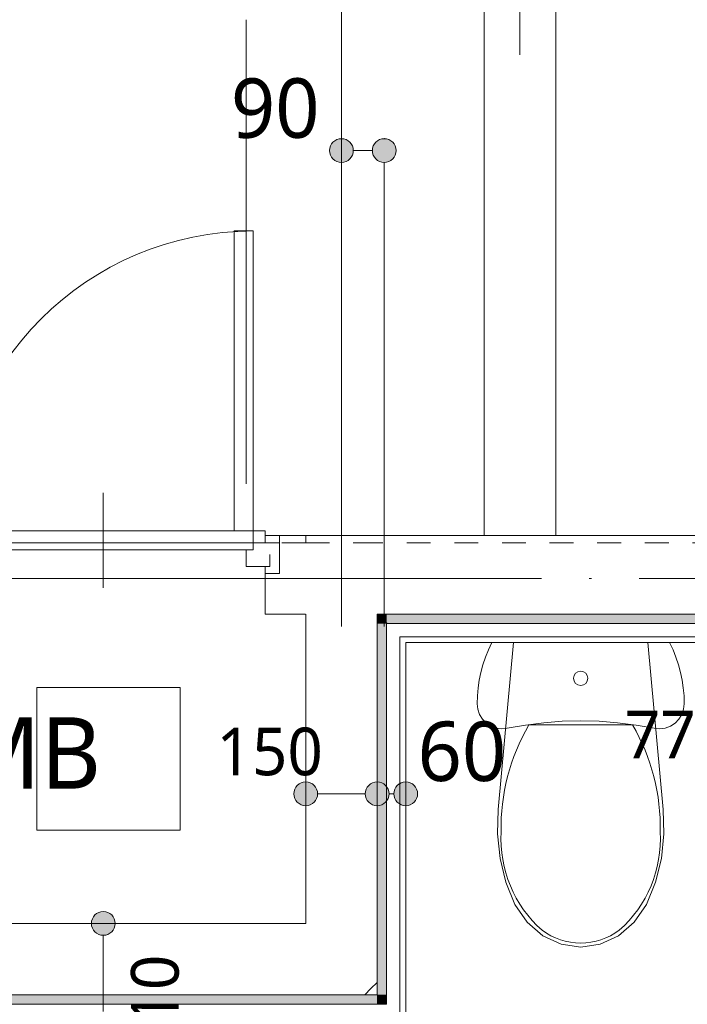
# Model space of a CAD drawing. Header units: millimetres. Extents: x 0 to 841, y 0 to 1188.
# Tile 78 of 98: x 623 to 651, y 1077 to 1118. Entities that reach past the tile are written whole.
import ezdxf
from ezdxf.xclip import XClip

# ---------------------------------------------------------------- set-up
doc = ezdxf.new("R2010")
doc.units = ezdxf.units.MM
doc.header["$MEASUREMENT"] = 0
doc.header["$XCLIPFRAME"] = 0
for name, pattern in [('Wipeout_Contour', [1000, 0, -1000]), ('通り芯', [19, 15, -2, 0, -2]), ('陰線', [4, 3, -1]), ('ＪＷ点線１', [2, 1, -1])]:
    doc.linetypes.add(name, pattern=pattern)
for name, color, linetype, lineweight in [('Archicadドア_ペン_番号__23', 7, 'Continuous', 15), ('壁-躯体_ペン_番号__141', 7, 'Continuous', 15), ('壁-躯体_ペン_番号__41', 7, 'Continuous', 13), ('壁-間仕切り_ペン_番号__141', 7, 'Continuous', 15), ('室名.★_ペン_番号__46', 7, 'Continuous', 13), ('寸法_ペン_番号__45', 7, 'Continuous', 13), ('寸法_ペン_番号__46', 7, 'Continuous', 13), ('通り芯_ペン_番号__139', 8, 'Continuous', 5)]:
    doc.layers.add(name, color=color, linetype=linetype, lineweight=lineweight)
for name, color, linetype, lineweight, true_color in [('Archicadドア_ペン_番号__63', 251, 'Continuous', 5, 0x6a6a6a), ('オブジェクト_ペン_番号__75', 251, 'Continuous', 5, 0x6a6a6a), ('ゾーン_ペン_番号__74', 251, 'Continuous', 5, 0x6a6a6a), ('壁-躯体_ペン_番号__161', 251, 'Continuous', 5, 0x6a6a6a), ('壁-躯体_ペン_番号__169', 253, 'Continuous', 5, 0xaaaaaa), ('壁-躯体_ペン_番号__174', 253, 'Continuous', 5, 0xaaaaaa), ('壁-躯体_ペン_番号__87', 251, 'Continuous', 5, 0x6a6a6a), ('壁-間仕切り_ペン_番号__161', 251, 'Continuous', 5, 0x6a6a6a), ('壁-間仕切り_ペン_番号__169', 253, 'Continuous', 5, 0xaaaaaa), ('壁-間仕切り_ペン_番号__174', 253, 'Continuous', 5, 0xaaaaaa), ('室名.★_ペン_番号__85', 251, 'Continuous', 5, 0x6a6a6a), ('寸法_ペン_番号__85', 251, 'Continuous', 5, 0x6a6a6a), ('床_ペン_番号__89', 251, 'Continuous', 5, 0x6a6a6a), ('床_ペン_番号__90', 251, 'Continuous', 5, 0x6a6a6a)]:
    doc.layers.add(name, color=color, linetype=linetype, lineweight=lineweight, true_color=true_color)
for name, color, linetype in [('EV.★', 7, 'Continuous'), ('壁-躯体', 7, 'Continuous'), ('壁-間仕切り', 7, 'Continuous'), ('室名.★', 7, 'Continuous'), ('寸法', 7, 'Continuous'), ('床', 7, 'Continuous')]:
    doc.layers.add(name, color=color, linetype=linetype)
doc.styles.add('GENERATED_STYLE_1', font='meiryo.ttc')
pattern_1 = [(45, (488.263, 926.959), (-12.7279, 12.7279), []), (45, (488.008, 927.213), (-12.7279, 12.7279), []), (45, (487.753, 927.468), (-12.7279, 12.7279), [])]

# ---------------------------------------------------------------- blocks, each defined once
blk = doc.blocks.new('*X20')
at = {"layer": '壁-間仕切り_ペン_番号__174', "linetype": 'Continuous', "lineweight": 5, "true_color": 0xaaaaaa}
blk.add_hatch(color=253, dxfattribs=at).paths.add_polyline_path([(638.663, 1093.459), (638.343, 1093.459), (638.663, 1093.116)])
blk = doc.blocks.new('*X21')
at = {"layer": '壁-間仕切り_ペン_番号__174', "linetype": 'Continuous', "lineweight": 5, "true_color": 0xaaaaaa}
blk.add_hatch(color=253, dxfattribs=at).paths.add_polyline_path([(638.263, 1077.459), (638.263, 1077.059), (638.663, 1077.059)])
blk = doc.blocks.new('*X22')
at = {"layer": '壁-間仕切り_ペン_番号__174', "linetype": 'Continuous', "lineweight": 5, "true_color": 0xaaaaaa}
blk.add_hatch(color=253, dxfattribs=at).paths.add_polyline_path([(638.663, 1093.059), (638.663, 1093.116), (638.343, 1093.459), (638.263, 1093.459), (638.263, 1093.059)])
blk = doc.blocks.new('*X23')
at = {"layer": '壁-間仕切り_ペン_番号__174', "linetype": 'Continuous', "lineweight": 5, "true_color": 0xaaaaaa}
blk.add_hatch(color=253, dxfattribs=at).paths.add_polyline_path([(638.663, 1077.459), (638.663, 1093.059), (638.263, 1093.059), (638.263, 1077.459)])
blk = doc.blocks.new('*X24')
at = {"layer": '壁-間仕切り_ペン_番号__174', "linetype": 'Continuous', "lineweight": 5, "true_color": 0xaaaaaa}
blk.add_hatch(color=253, dxfattribs=at).paths.add_polyline_path([(638.663, 1077.459), (638.263, 1077.459), (638.663, 1077.059)])
blk = doc.blocks.new('*X30')
at = {"layer": '壁-間仕切り_ペン_番号__174', "linetype": 'Continuous', "lineweight": 5, "true_color": 0xaaaaaa}
blk.add_hatch(color=253, dxfattribs=at).paths.add_polyline_path([(638.263, 1077.459), (615.263, 1077.459), (615.263, 1077.059), (638.263, 1077.059)])
blk = doc.blocks.new('*X65')
at = {"layer": '壁-躯体_ペン_番号__174', "linetype": 'Continuous', "lineweight": 5, "true_color": 0xaaaaaa}
blk.add_hatch(color=253, dxfattribs=at).paths.add_polyline_path([(638.716, 1093.059), (638.663, 1093.116), (638.663, 1093.059)])
blk = doc.blocks.new('*X66')
at = {"layer": '壁-躯体_ペン_番号__174', "linetype": 'Continuous', "lineweight": 5, "true_color": 0xaaaaaa}
blk.add_hatch(color=253, dxfattribs=at).paths.add_polyline_path([(638.663, 1093.116), (638.716, 1093.059), (655.338, 1093.059), (655.476, 1093.459), (638.663, 1093.459)])
blk = doc.blocks.new('図面_6_6', base_point=(598.263, 1001.922))
at = {"layer": 'Archicadドア_ペン_番号__23', "color": 7, "linetype": 'Continuous', "lineweight": 15}
for p, q in [((620.463, 1096.159), (633.063, 1096.159)), ((632.763, 1095.459), (632.763, 1096.159)), ((632.763, 1096.159), (633.063, 1096.159)), ((633.763, 1095.959), (633.763, 1095.459)), ((633.763, 1095.459), (632.763, 1095.459))]:
    blk.add_line(p, q, dxfattribs=at)
at = {"color": 254, "linetype": 'Wipeout_Contour', "lineweight": 0, "ltscale": 12571.381814}
blk.add_wipeout([(536.763, 1126.459), (536.763, 1096.459), (550.063, 1096.459), (550.063, 1096.759), (582.263, 1096.759), (582.263, 1096.459), (645.763, 1096.459), (645.763, 1126.159), (645.463, 1126.159), (645.463, 1126.459)], dxfattribs=at).dxf.layer = '床'
at = {"layer": '寸法', "linetype": 'Continuous', "lineweight": 0, "true_color": 0x000000}
for points in [[(636.263, 1112.938), (636.301, 1112.747), (636.409, 1112.585), (636.571, 1112.476), (636.763, 1112.438), (636.954, 1112.476), (637.116, 1112.585), (637.225, 1112.747), (637.263, 1112.938), (637.225, 1113.129), (637.116, 1113.292), (636.954, 1113.4), (636.763, 1113.438), (636.571, 1113.4), (636.409, 1113.292), (636.301, 1113.129)], [(638.063, 1112.938), (638.101, 1112.747), (638.209, 1112.585), (638.371, 1112.476), (638.563, 1112.438), (638.754, 1112.476), (638.916, 1112.585), (639.025, 1112.747), (639.063, 1112.938), (639.025, 1113.129), (638.916, 1113.292), (638.754, 1113.4), (638.563, 1113.438), (638.371, 1113.4), (638.209, 1113.292), (638.101, 1113.129)]]:
    blk.add_hatch(color=18, dxfattribs=at).paths.add_polyline_path(points)
at = {"layer": 'Archicadドア_ペン_番号__23', "color": 7, "linetype": 'Continuous', "lineweight": 15}
for p, q in [((633.063, 1096.959), (620.463, 1096.959)), ((633.063, 1096.159), (633.063, 1096.959)), ((633.063, 1096.959), (633.563, 1096.959)), ((633.063, 1096.159), (633.063, 1096.959)), ((633.563, 1096.959), (633.563, 1096.459))]:
    blk.add_line(p, q, dxfattribs=at)
at = {"layer": 'Archicadドア_ペン_番号__63', "color": 251, "linetype": 'Continuous', "lineweight": 5, "true_color": 0x6a6a6a}
for p, q in [((632.263, 1109.559), (632.263, 1096.959)), ((633.063, 1109.559), (632.263, 1109.559)), ((633.063, 1096.959), (633.063, 1109.559)), ((632.263, 1096.959), (633.063, 1096.959))]:
    blk.add_line(p, q, dxfattribs=at)
blk.add_arc((633.063, 1096.959), 12.6, 90, 180, dxfattribs=at)
at = {"layer": 'ゾーン_ペン_番号__74', "color": 251, "linetype": 'Continuous', "lineweight": 5, "true_color": 0x6a6a6a, "flags": 128}
blk.add_lwpolyline([(644.263, 1094.959), (644.263, 1124.959), (538.263, 1124.959), (538.263, 1094.959)], close=True, dxfattribs=at)
at = {"layer": '寸法_ペン_番号__45', "color": 7, "linetype": 'Continuous', "lineweight": 13}
for centre in [(636.763, 1112.938), (638.563, 1112.938)]:
    blk.add_circle(centre, 0.5, dxfattribs=at)
at = {"layer": '寸法_ペン_番号__85', "color": 251, "linetype": 'Continuous', "lineweight": 5, "true_color": 0x6a6a6a}
for p, q in [((636.763, 1110.959), (636.763, 1130.459)), ((632.763, 1098.938), (632.763, 1118.438)), ((636.763, 1098.938), (636.763, 1118.438)), ((637.263, 1112.938), (638.063, 1112.938))]:
    blk.add_line(p, q, dxfattribs=at)
for p in [(636.763, 1113.438), (638.563, 1113.438)]:
    blk.add_point(p, dxfattribs=at)
at = {"layer": '床_ペン_番号__90', "color": 251, "linetype": 'Continuous', "lineweight": 5, "true_color": 0x6a6a6a}
for p in [(645.763, 1126.159), (582.263, 1096.459)]:
    blk.add_line(p, (645.763, 1096.459), dxfattribs=at)
at = {"layer": '床_ペン_番号__90', "color": 251, "linetype": '陰線', "lineweight": 5, "true_color": 0x6a6a6a, "flags": 128}
for points in [[(645.763, 1126.159), (645.763, 1096.459)], [(536.763, 1096.459), (645.763, 1096.459)]]:
    blk.add_lwpolyline(points, dxfattribs=at)
at = {"layer": '寸法_ペン_番号__46', "color": 7, "linetype": 'Continuous', "lineweight": 13, "insert": (632.122, 1113.438), "char_height": 2.5, "width": 4.14065, "attachment_point": 7, "style": 'GENERATED_STYLE_1'}
blk.add_mtext('\\A1;{\\pql;\\fMeiryo|b0|i0|c128|p0;\\W1.000000;90}', dxfattribs=at)
at = {"color": 254, "linetype": 'Wipeout_Contour', "lineweight": 0, "ltscale": 5141.524003}
blk.add_wipeout([(645.463, 1126.159), (645.463, 1096.759), (645.763, 1096.759), (645.763, 1126.159)], dxfattribs=at).dxf.layer = '壁-躯体'
at = {"color": 254, "linetype": 'Wipeout_Contour', "lineweight": 0, "ltscale": 5131.420113}
blk.add_wipeout([(642.763, 1123.459), (642.763, 1096.759), (643.063, 1096.759), (643.063, 1123.459)], dxfattribs=at).dxf.layer = '壁-躯体'
at = {"color": 254, "linetype": 'Wipeout_Contour', "lineweight": 0, "ltscale": 5068.192282}
blk.add_wipeout([(634.163, 1096.459), (635.263, 1096.459), (635.263, 1096.759), (634.163, 1096.759)], dxfattribs=at).dxf.layer = '壁-躯体'
at = {"color": 254, "linetype": 'Wipeout_Contour', "lineweight": 0, "ltscale": 22881.22973}
blk.add_wipeout([(488.263, 926.959), (582.263, 926.959), (724.263, 926.959), (724.263, 969.859), (709.263, 969.859), (709.263, 976.959), (724.263, 976.959), (724.263, 1021.959), (686.663, 1021.959), (686.663, 1062.859), (655.963, 1062.859), (655.963, 1094.959), (636.763, 1094.959), (636.763, 1078.959), (614.963, 1078.959), (614.963, 1061.059), (582.263, 1061.059), (582.263, 991.959), (488.263, 991.959)], dxfattribs=at).dxf.layer = '床'
at = {"layer": '壁-躯体_ペン_番号__169', "linetype": 'Continuous', "lineweight": 5, "true_color": 0xaaaaaa}
h = blk.add_hatch(dxfattribs=at)
h.set_pattern_fill('コンクリート_構造2_0006', color=253, style=0, pattern_type=2)
h.set_pattern_definition(pattern_1)
h.paths.add_polyline_path([(634.163, 1096.459), (635.263, 1096.459), (635.263, 1096.759), (634.163, 1096.759)])
at = {"layer": 'Archicadドア_ペン_番号__23', "color": 7, "linetype": 'Continuous', "lineweight": 15}
blk.add_line((634.163, 1096.759), (633.563, 1096.759), dxfattribs=at)
at = {"layer": 'Archicadドア_ペン_番号__63', "color": 251, "linetype": 'Continuous', "lineweight": 5, "true_color": 0x6a6a6a}
blk.add_line((626.763, 1098.559), (626.763, 1094.559), dxfattribs=at)
at = {"layer": 'オブジェクト_ペン_番号__75', "color": 251, "linetype": 'Continuous', "lineweight": 5, "true_color": 0x6a6a6a}
for p, q in [((646.813, 1088.798), (644.634, 1088.798)), ((648.991, 1088.798), (646.813, 1088.798))]:
    blk.add_line(p, q, dxfattribs=at)
blk.add_ellipse((646.813, 1090.759), major_axis=(0.3, 0), ratio=0.999724, dxfattribs=at)
for centre, major_axis, start_param, end_param in [((651.974, 1084.5), (0, 8.51), 1.041392, 1.594412), ((641.651, 1084.5), (0, 8.51), 4.688771, 5.241791), ((648.602, 1084.013), (0, 5.141), 1.515065, 2.415654), ((645.023, 1084.013), (0, 5.141), 3.867528, 4.768116), ((646.829, 1082.404), (0, 2.772), 2.509088, 3.135732), ((646.796, 1082.404), (0, 2.772), 3.147454, 3.774097)]:
    blk.add_ellipse(centre, major_axis=major_axis, ratio=0.999377, start_param=start_param, end_param=end_param, dxfattribs=at)
at = {"layer": '壁-躯体_ペン_番号__141', "color": 7, "linetype": 'Continuous', "lineweight": 15, "flags": 128}
blk.add_lwpolyline([(635.263, 1096.759), (634.163, 1096.759)], dxfattribs=at)
at = {"layer": '壁-躯体_ペン_番号__87', "color": 251, "linetype": 'Continuous', "lineweight": 5, "true_color": 0x6a6a6a, "flags": 128}
for points in [[(645.763, 1096.759), (645.763, 1126.459)], [(642.763, 1123.459), (642.763, 1096.759)]]:
    blk.add_lwpolyline(points, dxfattribs=at)
at = {"layer": '床_ペン_番号__89', "color": 251, "linetype": 'Continuous', "lineweight": 5, "true_color": 0x6a6a6a, "flags": 128}
blk.add_lwpolyline([(488.263, 926.959), (582.263, 926.959), (724.263, 926.959), (724.263, 969.859), (709.263, 969.859), (709.263, 976.959), (724.263, 976.959), (724.263, 1021.959), (686.663, 1021.959), (686.663, 1062.859), (655.963, 1062.859), (655.963, 1094.959), (636.763, 1094.959), (636.763, 1078.959), (614.963, 1078.959), (614.963, 1061.059), (582.263, 1061.059), (582.263, 991.959), (488.263, 991.959)], close=True, dxfattribs=at)
at = {"layer": '室名.★_ペン_番号__46', "color": 7, "linetype": 'Continuous', "lineweight": 13, "insert": (660.863, 1085.458), "char_height": 3, "attachment_point": 2, "style": 'GENERATED_STYLE_1'}
blk.add_mtext('\\A1;{\\pqc;\\pt0,920;\\fMeiryo|b0|i0|c128|p0;\\W1.000000;PS3\\fMeiryo|b0|i0|c128|p0;\\W1.000000;\\A1{\\H.66x;\\S^  ;}\\fMeiryo|b0|i0|c128|p0;\\W1.000000;\\fMeiryo|b0|i0|c128|p0;\\W1.000000;\\A1{\\H.66x;\\S^  ;}\\fMeiryo|b0|i0|c128|p0;\\W1.000000;\\fMeiryo|b0|i0|c128|p0;\\W1.000000;\\fMeiryo|b0|i0|c128|p0;\\W1.000000;\\fMeiryo|b0|i0|c128|p0;\\W1.000000;\\fMeiryo|b0|i0|c128|p0;\\W1.000000;\\fMeiryo|b0|i0|c128|p0;\\W1.000000;\\fMeiryo|b0|i0|c128|p0;\\W1.000000;\\A1{\\H.66x;\\S^  ;}\\fMeiryo|b0|i0|c128|p0;\\W1.000000;\\fMeiryo|b0|i0|c128|p0;\\W1.000000;\\A1{\\H.66x;\\S^  ;}\\fMeiryo|b0|i0|c128|p0;\\W1.000000;\\fMeiryo|b0|i0|c128|p0;\\W1.000000;\\fMeiryo|b0|i0|c128|p0;\\W1.000000;\\fMeiryo|b0|i0|c128|p0;\\W1.000000;\\fMeiryo|b0|i0|c128|p0;\\W1.000000;\\fMeiryo|b0|i0|c128|p0;\\W1.000000;\\fMeiryo|b0|i0|c128|p0;\\W1.000000;\\A1{\\H.66x;\\S^  ;}\\fMeiryo|b0|i0|c128|p0;\\W1.000000;\\fMeiryo|b0|i0|c128|p0;\\W1.000000;\\A1{\\H.66x;\\S^  ;}\\fMeiryo|b0|i0|c128|p0;\\W1.000000;\\fMeiryo|b0|i0|c128|p0;\\W1.000000;\\fMeiryo|b0|i0|c128|p0;\\W1.000000;\\fMeiryo|b0|i0|c128|p0;\\W1.000000;\\fMeiryo|b0|i0|c128|p0;\\W1.000000;\\fMeiryo|b0|i0|c128|p0;\\W1.000000;\\fMeiryo|b0|i0|c128|p0;\\W1.000000;\\A1{\\H.66x;\\S^  ;}\\fMeiryo|b0|i0|c128|p0;\\W1.000000;\\fMeiryo|b0|i0|c128|p0;\\W1.000000;\\A1{\\H.66x;\\S^  ;}\\fMeiryo|b0|i0|c128|p0;\\W1.000000;\\fMeiryo|b0|i0|c128|p0;\\W1.000000;\\fMeiryo|b0|i0|c128|p0;\\W1.000000;\\fMeiryo|b0|i0|c128|p0;\\W1.000000;\\fMeiryo|b0|i0|c128|p0;\\W1.000000;\\fMeiryo|b0|i0|c128|p0;\\W1.000000;\\fMeiryo|b0|i0|c128|p0;\\W1.000000;\\A1{\\H.66x;\\S^  ;}\\fMeiryo|b0|i0|c128|p0;\\W1.000000;\\fMeiryo|b0|i0|c128|p0;\\W1.000000;\\A1{\\H.66x;\\S^  ;}\\fMeiryo|b0|i0|c128|p0;\\W1.000000;\\fMeiryo|b0|i0|c128|p0;\\W1.000000;\\fMeiryo|b0|i0|c128|p0;\\W1.000000;\\fMeiryo|b0|i0|c128|p0;\\W1.000000;\\fMeiryo|b0|i0|c128|p0;\\W1.000000;\\fMeiryo|b0|i0|c128|p0;\\W1.000000;\\fMeiryo|b0|i0|c128|p0;\\W1.000000;\\fMeiryo|b0|i0|c128|p0;\\W1.000000;}', dxfattribs=at)
at = {"layer": '寸法_ペン_番号__46', "color": 7, "linetype": 'Continuous', "lineweight": 13, "attachment_point": 7, "style": 'GENERATED_STYLE_1'}
for s, insert, char_height, width in [('\\A1;{\\pql;\\fMeiryo|b0|i0|c128|p0;\\W1.000000;77.5}', (648.663, 1087.359), 2, 5.89974), ('\\A1;{\\pql;\\fMeiryo|b0|i0|c128|p0;\\W1.000000;60}', (639.963, 1086.406), 2.5, 4.14065)]:
    blk.add_mtext(s, dxfattribs=dict(at, insert=insert, char_height=char_height, width=width))
at = {"color": 254, "linetype": 'Wipeout_Contour', "lineweight": 0, "ltscale": 5134.650049}
blk.add_wipeout([(643.063, 1123.759), (643.063, 1096.759), (645.463, 1096.759), (645.463, 1123.759)], dxfattribs=at).dxf.layer = '壁-躯体'
at = {"layer": '壁-躯体_ペン_番号__87', "color": 251, "linetype": 'Continuous', "lineweight": 5, "true_color": 0x6a6a6a, "flags": 128}
for points in [[(642.763, 1096.759), (643.063, 1096.759)], [(643.063, 1096.759), (645.463, 1096.759)], [(645.463, 1096.759), (645.763, 1096.759)]]:
    blk.add_lwpolyline(points, dxfattribs=at)
at = {"layer": '寸法_ペン_番号__85', "color": 251, "linetype": 'Continuous', "lineweight": 5, "true_color": 0x6a6a6a}
blk.add_line((644.263, 1116.959), (644.263, 1136.459), dxfattribs=at)
at = {"color": 254, "linetype": 'Wipeout_Contour', "lineweight": 0, "ltscale": 5062.481132}
blk.add_wipeout([(634.163, 1096.459), (634.163, 1093.459), (635.263, 1093.459), (635.263, 1096.459)], dxfattribs=at).dxf.layer = '壁-躯体'
at = {"color": 254, "linetype": 'Wipeout_Contour', "lineweight": 0, "ltscale": 3797.527469}
blk.add_wipeout([(639.229, 1092.509), (639.463, 1092.259), (639.463, 1092.509)], dxfattribs=at).dxf.layer = '壁-間仕切り'
at = {"color": 254, "linetype": 'Wipeout_Contour', "lineweight": 0, "ltscale": 3755.688481}
blk.add_wipeout([(638.663, 1077.059), (638.663, 1076.509), (639.213, 1076.509)], dxfattribs=at).dxf.layer = '壁-間仕切り'
at = {"color": 254, "linetype": 'Wipeout_Contour', "lineweight": 0, "ltscale": 5020.741776}
blk.add_wipeout([(623.972, 1084.373), (629.986, 1084.373), (629.986, 1090.374), (623.972, 1090.374)], dxfattribs=at).dxf.layer = '室名.★'
at = {"layer": '壁-躯体_ペン_番号__169', "linetype": 'Continuous', "lineweight": 5, "true_color": 0xaaaaaa}
h = blk.add_hatch(dxfattribs=at)
h.set_pattern_fill('コンクリート_構造2_0006', color=253, style=0, pattern_type=2)
h.set_pattern_definition(pattern_1)
h.paths.add_polyline_path([(634.163, 1096.459), (634.163, 1093.459), (635.263, 1093.459), (635.263, 1096.459)])
at = {"layer": '壁-躯体_ペン_番号__141', "color": 7, "linetype": 'Continuous', "lineweight": 15}
blk.add_line((634.163, 1096.459), (634.163, 1096.759), dxfattribs=at)
at = {"layer": '壁-躯体_ペン_番号__41', "color": 7, "linetype": 'ＪＷ点線１', "lineweight": 13}
blk.add_line((635.263, 1096.459), (634.163, 1096.459), dxfattribs=at)
at = {"layer": '室名.★_ペン_番号__85', "color": 251, "linetype": 'Continuous', "lineweight": 5, "true_color": 0x6a6a6a, "flags": 128}
blk.add_lwpolyline([(623.972, 1084.373), (629.986, 1084.373), (629.986, 1090.374), (623.972, 1090.374)], close=True, dxfattribs=at)
at = {"color": 254, "linetype": 'Wipeout_Contour', "lineweight": 0, "ltscale": 3798.196745}
blk.add_wipeout([(639.213, 1093.059), (638.716, 1093.059), (639.213, 1092.527)], dxfattribs=at).dxf.layer = '壁-間仕切り'
at = {"color": 254, "linetype": 'Wipeout_Contour', "lineweight": 0, "ltscale": 3756.28974}
blk.add_wipeout([(638.263, 1077.459), (638.263, 1077.059), (638.663, 1077.059)], dxfattribs=at).dxf.layer = '壁-間仕切り'
at = {"layer": 'EV.★', "color": 7, "linetype": 'Continuous', "lineweight": 5}
blk.add_blockref('*X21', (0, 0), dxfattribs=at)
at = {"color": 254, "linetype": 'Wipeout_Contour', "lineweight": 0, "ltscale": 5058.52664}
blk.add_wipeout([(634.163, 1093.459), (634.163, 1095.159), (633.563, 1095.159), (633.563, 1093.459)], dxfattribs=at).dxf.layer = '壁-躯体'
at = {"color": 254, "linetype": 'Wipeout_Contour', "lineweight": 0, "ltscale": 3798.653198}
blk.add_wipeout([(638.663, 1093.459), (638.343, 1093.459), (638.663, 1093.116)], dxfattribs=at).dxf.layer = '壁-間仕切り'
at = {"color": 254, "linetype": 'Wipeout_Contour', "lineweight": 0, "ltscale": 5063.245598}
blk.add_wipeout([(639.213, 1092.509), (639.213, 1092.259), (639.463, 1092.259), (639.229, 1092.509)], dxfattribs=at).dxf.layer = '壁-間仕切り'
at = {"layer": '壁-躯体_ペン_番号__169', "linetype": 'Continuous', "lineweight": 5, "true_color": 0xaaaaaa}
h = blk.add_hatch(dxfattribs=at)
h.set_pattern_fill('コンクリート_構造2_0006', color=253, style=0, pattern_type=2)
h.set_pattern_definition(pattern_1)
h.paths.add_polyline_path([(634.163, 1093.459), (634.163, 1095.159), (633.563, 1095.159), (633.563, 1093.459)])
at = {"layer": 'Archicadドア_ペン_番号__23', "color": 7, "linetype": 'Continuous', "lineweight": 15}
blk.add_line((633.563, 1095.159), (633.563, 1095.459), dxfattribs=at)
at = {"layer": '壁-躯体_ペン_番号__141', "color": 7, "linetype": 'Continuous', "lineweight": 15}
for p, q in [((634.163, 1095.159), (634.163, 1096.459)), ((633.563, 1095.159), (633.563, 1093.459)), ((634.163, 1095.159), (633.563, 1095.159)), ((634.163, 1093.459), (633.563, 1093.459))]:
    blk.add_line(p, q, dxfattribs=at)
at = {"layer": '壁-躯体_ペン_番号__141', "color": 7, "linetype": 'Continuous', "lineweight": 15, "flags": 128}
blk.add_lwpolyline([(634.163, 1093.459), (635.263, 1093.459)], dxfattribs=at)
at = {"layer": 'EV.★', "color": 7, "linetype": 'Continuous', "lineweight": 5}
blk.add_blockref('*X20', (0, 0), dxfattribs=at)
at = {"color": 254, "linetype": 'Wipeout_Contour', "lineweight": 0, "ltscale": 5035.320436}
blk.add_wipeout([(639.463, 1076.509), (639.463, 1092.259), (639.213, 1092.259), (639.213, 1076.509)], dxfattribs=at).dxf.layer = '壁-間仕切り'
at = {"color": 254, "linetype": 'Wipeout_Contour', "lineweight": 0, "ltscale": 3756.304631}
blk.add_wipeout([(635.263, 1080.459), (635.263, 1077.459), (638.263, 1077.459)], dxfattribs=at).dxf.layer = '壁-間仕切り'
at = {"layer": '壁-間仕切り_ペン_番号__169', "linetype": 'Continuous', "lineweight": 5, "true_color": 0xaaaaaa}
h = blk.add_hatch(dxfattribs=at)
h.set_pattern_fill('コンクリート_構造2_0006', color=253, style=0, pattern_type=2)
h.set_pattern_definition(pattern_1)
h.paths.add_polyline_path([(635.263, 1080.459), (635.263, 1077.459), (638.263, 1077.459)])
at = {"layer": '壁-間仕切り_ペン_番号__141', "color": 7, "linetype": 'Continuous', "lineweight": 15, "flags": 128}
blk.add_lwpolyline([(639.463, 1076.259), (639.463, 1092.259)], dxfattribs=at)
at = {"color": 254, "linetype": 'Wipeout_Contour', "lineweight": 0, "ltscale": 3802.397574}
blk.add_wipeout([(638.263, 1096.459), (635.543, 1096.459), (638.263, 1093.544)], dxfattribs=at).dxf.layer = '壁-間仕切り'
at = {"color": 254, "linetype": 'Wipeout_Contour', "lineweight": 0, "ltscale": 6328.797411}
blk.add_wipeout([(639.213, 1092.509), (639.213, 1092.527), (638.716, 1093.059), (638.663, 1093.059), (638.663, 1092.509)], dxfattribs=at).dxf.layer = '壁-間仕切り'
at = {"layer": '壁-間仕切り_ペン_番号__169', "linetype": 'Continuous', "lineweight": 5, "true_color": 0xaaaaaa}
h = blk.add_hatch(dxfattribs=at)
h.set_pattern_fill('コンクリート_構造2_0006', color=253, style=0, pattern_type=2)
h.set_pattern_definition(pattern_1)
h.paths.add_polyline_path([(638.263, 1096.459), (635.543, 1096.459), (638.263, 1093.544)])
at = {"color": 254, "linetype": 'Wipeout_Contour', "lineweight": 0, "ltscale": 5035.885654}
blk.add_wipeout([(639.213, 1077.059), (639.213, 1092.509), (638.663, 1092.509), (638.663, 1077.059)], dxfattribs=at).dxf.layer = '壁-間仕切り'
at = {"layer": '寸法', "linetype": 'Continuous', "lineweight": 0, "true_color": 0x000000}
blk.add_hatch(color=18, dxfattribs=at).paths.add_polyline_path([(638.963, 1085.906), (639.001, 1085.715), (639.109, 1085.553), (639.271, 1085.444), (639.463, 1085.406), (639.654, 1085.444), (639.816, 1085.553), (639.925, 1085.715), (639.963, 1085.906), (639.925, 1086.098), (639.816, 1086.26), (639.654, 1086.368), (639.463, 1086.406), (639.271, 1086.368), (639.109, 1086.26), (639.001, 1086.098)])
at = {"layer": '壁-躯体_ペン_番号__161', "color": 251, "linetype": 'Continuous', "lineweight": 5, "true_color": 0x6a6a6a}
blk.add_line((639.463, 1092.509), (639.229, 1092.509), dxfattribs=at)
at = {"layer": '壁-間仕切り_ペン_番号__161', "color": 251, "linetype": 'Continuous', "lineweight": 5, "true_color": 0x6a6a6a}
blk.add_line((639.213, 1092.509), (639.229, 1092.509), dxfattribs=at)
at = {"layer": '寸法_ペン_番号__45', "color": 7, "linetype": 'Continuous', "lineweight": 13}
blk.add_circle((639.463, 1085.906), 0.5, dxfattribs=at)
at = {"color": 254, "linetype": 'Wipeout_Contour', "lineweight": 0, "ltscale": 6329.842745}
blk.add_wipeout([(638.663, 1093.059), (638.663, 1093.116), (638.343, 1093.459), (638.263, 1093.459), (638.263, 1093.059)], dxfattribs=at).dxf.layer = '壁-間仕切り'
at = {"color": 254, "linetype": 'Wipeout_Contour', "lineweight": 0, "ltscale": 3756.791839}
blk.add_wipeout([(639.213, 1077.059), (638.663, 1077.059), (639.213, 1076.509)], dxfattribs=at).dxf.layer = '壁-間仕切り'
at = {"layer": '壁-間仕切り_ペン_番号__161', "color": 251, "linetype": 'Continuous', "lineweight": 5, "true_color": 0x6a6a6a}
for p, q in [((639.213, 1077.059), (639.213, 1092.509)), ((639.213, 1076.509), (639.213, 1077.059))]:
    blk.add_line(p, q, dxfattribs=at)
at = {"layer": 'EV.★', "color": 7, "linetype": 'Continuous', "lineweight": 5}
blk.add_blockref('*X22', (0, 0), dxfattribs=at)
at = {"color": 254, "linetype": 'Wipeout_Contour', "lineweight": 0, "ltscale": 5079.043593}
blk.add_wipeout([(639.463, 1092.259), (655.063, 1092.259), (655.063, 1092.509), (639.463, 1092.509)], dxfattribs=at).dxf.layer = '壁-躯体'
at = {"layer": 'オブジェクト_ペン_番号__75', "color": 251, "linetype": 'Continuous', "lineweight": 5, "true_color": 0x6a6a6a, "flags": 128}
for points in [[(643.077, 1092.259), (642.935, 1091.957), (642.811, 1091.648), (642.705, 1091.332), (642.618, 1091.01), (642.55, 1090.684), (642.502, 1090.354), (642.472, 1090.022), (642.463, 1089.689), (642.488, 1089.458), (642.564, 1089.239), (642.686, 1089.042), (642.848, 1088.876), (643.043, 1088.75), (643.261, 1088.669), (643.491, 1088.639), (643.723, 1088.66), (644.488, 1088.795), (645.26, 1088.892), (646.035, 1088.951), (646.813, 1088.97), (647.59, 1088.951), (648.365, 1088.892), (649.137, 1088.795), (649.903, 1088.66), (650.134, 1088.639), (650.364, 1088.669), (650.582, 1088.75), (650.777, 1088.876), (650.939, 1089.042), (651.061, 1089.239), (651.137, 1089.458), (651.163, 1089.689), (651.153, 1090.022), (651.123, 1090.354), (651.075, 1090.684), (651.007, 1091.01), (650.92, 1091.332), (650.814, 1091.648), (650.69, 1091.957), (650.548, 1092.259)], [(643.424, 1083.19), (643.672, 1082.195), (644.053, 1081.256), (644.565, 1080.513), (645.225, 1079.942), (645.992, 1079.583), (646.813, 1079.459), (647.634, 1079.583), (648.4, 1079.942), (649.061, 1080.513), (649.573, 1081.256), (649.953, 1082.195), (650.201, 1083.19), (650.311, 1084.217), (650.28, 1085.251), (649.632, 1092.259), (643.993, 1092.259), (643.346, 1085.251), (643.314, 1084.217)]]:
    blk.add_lwpolyline(points, close=True, dxfattribs=at)
at = {"layer": '壁-躯体_ペン_番号__141', "color": 7, "linetype": 'Continuous', "lineweight": 15, "flags": 128}
blk.add_lwpolyline([(639.463, 1092.259), (655.063, 1092.259)], dxfattribs=at)
at = {"color": 254, "linetype": 'Wipeout_Contour', "lineweight": 0, "ltscale": 3797.148132}
blk.add_wipeout([(639.229, 1092.509), (639.213, 1092.527), (639.213, 1092.509)], dxfattribs=at).dxf.layer = '壁-躯体'
at = {"color": 254, "linetype": 'Wipeout_Contour', "lineweight": 0, "ltscale": 6331.213848}
blk.add_wipeout([(638.263, 1093.459), (638.263, 1093.544), (635.543, 1096.459), (635.263, 1096.459), (635.263, 1093.459)], dxfattribs=at).dxf.layer = '壁-間仕切り'
at = {"color": 254, "linetype": 'Wipeout_Contour', "lineweight": 0, "ltscale": 5036.559577}
blk.add_wipeout([(638.663, 1077.459), (638.663, 1093.059), (638.263, 1093.059), (638.263, 1077.459)], dxfattribs=at).dxf.layer = '壁-間仕切り'
at = {"layer": '壁-間仕切り_ペン_番号__169', "linetype": 'Continuous', "lineweight": 5, "true_color": 0xaaaaaa}
h = blk.add_hatch(dxfattribs=at)
h.set_pattern_fill('コンクリート_構造2_0006', color=253, style=0, pattern_type=2)
h.set_pattern_definition(pattern_1)
h.paths.add_polyline_path([(638.263, 1093.459), (638.263, 1093.544), (635.543, 1096.459), (635.263, 1096.459), (635.263, 1093.459)])
at = {"layer": '壁-躯体_ペン_番号__141', "color": 7, "linetype": 'ＪＷ点線１', "lineweight": 15}
blk.add_line((638.263, 1096.459), (635.543, 1096.459), dxfattribs=at)
at = {"layer": '壁-躯体_ペン_番号__161', "color": 251, "linetype": 'Continuous', "lineweight": 5, "true_color": 0x6a6a6a}
blk.add_line((639.213, 1093.059), (638.716, 1093.059), dxfattribs=at)
at = {"layer": '壁-間仕切り_ペン_番号__141', "color": 7, "linetype": 'ＪＷ点線１', "lineweight": 15}
blk.add_line((635.263, 1096.459), (635.543, 1096.459), dxfattribs=at)
at = {"layer": '壁-間仕切り_ペン_番号__161', "color": 251, "linetype": 'Continuous', "lineweight": 5, "true_color": 0x6a6a6a}
blk.add_line((638.663, 1093.059), (638.716, 1093.059), dxfattribs=at)
at = {"layer": '寸法_ペン_番号__85', "color": 251, "linetype": 'Continuous', "lineweight": 5, "true_color": 0x6a6a6a}
blk.add_line((638.763, 1085.906), (638.963, 1085.906), dxfattribs=at)
at = {"layer": 'EV.★', "color": 7, "linetype": 'Continuous', "lineweight": 5}
blk.add_blockref('*X23', (0, 0), dxfattribs=at)
at = {"color": 254, "linetype": 'Wipeout_Contour', "lineweight": 0, "ltscale": 3801.799608}
blk.add_wipeout([(635.263, 1096.459), (635.543, 1096.459), (635.263, 1096.759)], dxfattribs=at).dxf.layer = '壁-躯体'
at = {"color": 254, "linetype": 'Wipeout_Contour', "lineweight": 0, "ltscale": 7620.423855}
blk.add_wipeout([(639.213, 1092.527), (639.229, 1092.509), (655.149, 1092.509), (655.313, 1092.984), (655.313, 1093.059), (639.213, 1093.059)], dxfattribs=at).dxf.layer = '壁-躯体'
at = {"color": 254, "linetype": 'Wipeout_Contour', "lineweight": 0, "ltscale": 5038.97603}
blk.add_wipeout([(638.263, 1080.459), (638.263, 1093.459), (635.263, 1093.459), (635.263, 1080.459)], dxfattribs=at).dxf.layer = '壁-間仕切り'
at = {"color": 254, "linetype": 'Wipeout_Contour', "lineweight": 0, "ltscale": 3757.188193}
blk.add_wipeout([(638.663, 1077.459), (638.263, 1077.459), (638.663, 1077.059)], dxfattribs=at).dxf.layer = '壁-間仕切り'
at = {"layer": '壁-躯体_ペン_番号__169', "linetype": 'Continuous', "lineweight": 5, "true_color": 0xaaaaaa}
h = blk.add_hatch(dxfattribs=at)
h.set_pattern_fill('コンクリート_構造2_0006', color=253, style=0, pattern_type=2)
h.set_pattern_definition(pattern_1)
h.paths.add_polyline_path([(635.263, 1096.459), (635.543, 1096.459), (635.263, 1096.759)])
at = {"layer": '壁-間仕切り_ペン_番号__169', "linetype": 'Continuous', "lineweight": 5, "true_color": 0xaaaaaa}
h = blk.add_hatch(dxfattribs=at)
h.set_pattern_fill('コンクリート_構造2_0006', color=253, style=0, pattern_type=2)
h.set_pattern_definition(pattern_1)
h.paths.add_polyline_path([(638.263, 1080.459), (638.263, 1093.459), (635.263, 1093.459), (635.263, 1080.459)])
at = {"layer": '寸法', "linetype": 'Continuous', "lineweight": 0, "true_color": 0x000000}
for points in [[(634.763, 1085.906), (634.801, 1085.715), (634.909, 1085.553), (635.071, 1085.444), (635.263, 1085.406), (635.454, 1085.444), (635.616, 1085.553), (635.725, 1085.715), (635.763, 1085.906), (635.725, 1086.098), (635.616, 1086.26), (635.454, 1086.368), (635.263, 1086.406), (635.071, 1086.368), (634.909, 1086.26), (634.801, 1086.098)], [(637.763, 1085.906), (637.801, 1085.715), (637.909, 1085.553), (638.071, 1085.444), (638.263, 1085.406), (638.454, 1085.444), (638.616, 1085.553), (638.725, 1085.715), (638.763, 1085.906), (638.725, 1086.098), (638.616, 1086.26), (638.454, 1086.368), (638.263, 1086.406), (638.071, 1086.368), (637.909, 1086.26), (637.801, 1086.098)]]:
    blk.add_hatch(color=18, dxfattribs=at).paths.add_polyline_path(points)
at = {"layer": '壁-躯体_ペン_番号__141', "color": 7, "linetype": 'Continuous', "lineweight": 15}
blk.add_line((638.663, 1093.459), (638.343, 1093.459), dxfattribs=at)
at = {"layer": '壁-躯体_ペン_番号__161', "color": 251, "linetype": 'Continuous', "lineweight": 5, "true_color": 0x6a6a6a}
for q in [(639.229, 1092.509), (655.063, 1092.509)]:
    blk.add_line((639.463, 1092.509), q, dxfattribs=at)
at = {"layer": '壁-間仕切り_ペン_番号__141', "color": 7, "linetype": 'Continuous', "lineweight": 15}
blk.add_line((638.263, 1093.459), (638.343, 1093.459), dxfattribs=at)
at = {"layer": '壁-間仕切り_ペン_番号__161', "color": 251, "linetype": 'Continuous', "lineweight": 5, "true_color": 0x6a6a6a}
for p, q in [((638.663, 1077.459), (638.663, 1093.059)), ((639.213, 1092.509), (639.229, 1092.509)), ((638.663, 1077.059), (638.663, 1077.459)), ((638.263, 1077.059), (638.663, 1077.059))]:
    blk.add_line(p, q, dxfattribs=at)
at = {"layer": '寸法_ペン_番号__45', "color": 7, "linetype": 'Continuous', "lineweight": 13}
for centre in [(635.263, 1085.906), (638.263, 1085.906)]:
    blk.add_circle(centre, 0.5, dxfattribs=at)
at = {"layer": '寸法_ペン_番号__85', "color": 251, "linetype": 'Continuous', "lineweight": 5, "true_color": 0x6a6a6a}
blk.add_line((635.763, 1085.906), (637.763, 1085.906), dxfattribs=at)
at = {"layer": 'EV.★', "color": 7, "linetype": 'Continuous', "lineweight": 5}
blk.add_blockref('*X24', (0, 0), dxfattribs=at)
at = {"layer": '寸法_ペン_番号__46', "color": 7, "linetype": 'Continuous', "lineweight": 13, "insert": (631.515, 1086.656), "char_height": 2, "width": 4.96876, "attachment_point": 7, "style": 'GENERATED_STYLE_1'}
blk.add_mtext('\\A1;{\\pql;\\fMeiryo|b0|i0|c128|p0;\\W1.000000;150}', dxfattribs=at)
at = {"color": 254, "linetype": 'Wipeout_Contour', "lineweight": 0, "ltscale": 5091.041515}
blk.add_wipeout([(656.613, 1096.759), (635.263, 1096.759), (635.543, 1096.459), (656.509, 1096.459)], dxfattribs=at).dxf.layer = '壁-躯体'
at = {"color": 254, "linetype": 'Wipeout_Contour', "lineweight": 0, "ltscale": 3797.791703}
blk.add_wipeout([(638.716, 1093.059), (638.663, 1093.116), (638.663, 1093.059)], dxfattribs=at).dxf.layer = '壁-躯体'
at = {"color": 254, "linetype": 'Wipeout_Contour', "lineweight": 0, "ltscale": 3760.765968}
blk.add_wipeout([(638.263, 1080.459), (635.263, 1080.459), (638.263, 1077.459)], dxfattribs=at).dxf.layer = '壁-間仕切り'
at = {"color": 254, "linetype": 'Wipeout_Contour', "lineweight": 0, "ltscale": 4983.806025}
blk.add_wipeout([(638.663, 1077.059), (614.863, 1077.059), (614.863, 1076.509), (638.663, 1076.509)], dxfattribs=at).dxf.layer = '壁-間仕切り'
at = {"layer": '壁-躯体_ペン_番号__169', "linetype": 'Continuous', "lineweight": 5, "true_color": 0xaaaaaa}
h = blk.add_hatch(dxfattribs=at)
h.set_pattern_fill('コンクリート_構造2_0006', color=253, style=0, pattern_type=2)
h.set_pattern_definition(pattern_1)
h.paths.add_polyline_path([(656.613, 1096.759), (635.263, 1096.759), (635.543, 1096.459), (656.509, 1096.459)])
at = {"layer": '壁-間仕切り_ペン_番号__169', "linetype": 'Continuous', "lineweight": 5, "true_color": 0xaaaaaa}
h = blk.add_hatch(dxfattribs=at)
h.set_pattern_fill('コンクリート_構造2_0006', color=253, style=0, pattern_type=2)
h.set_pattern_definition(pattern_1)
h.paths.add_polyline_path([(638.263, 1080.459), (635.263, 1080.459), (638.263, 1077.459)])
at = {"layer": '壁-躯体_ペン_番号__141', "color": 7, "linetype": 'Continuous', "lineweight": 15, "flags": 128}
blk.add_lwpolyline([(656.613, 1096.759), (635.263, 1096.759)], dxfattribs=at)
at = {"layer": '壁-間仕切り_ペン_番号__141', "color": 7, "linetype": 'ＪＷ点線１', "lineweight": 15}
blk.add_line((635.263, 1096.459), (635.543, 1096.459), dxfattribs=at)
at = {"layer": '壁-間仕切り_ペン_番号__141', "color": 7, "linetype": 'Continuous', "lineweight": 15}
for p, q in [((638.263, 1080.459), (638.263, 1093.459)), ((638.263, 1077.459), (638.263, 1080.459)), ((635.263, 1077.459), (638.263, 1077.459))]:
    blk.add_line(p, q, dxfattribs=at)
at = {"layer": '壁-間仕切り_ペン_番号__141', "color": 7, "linetype": 'Continuous', "lineweight": 15, "flags": 128}
for points in [[(635.263, 1096.759), (635.263, 1096.459)], [(635.263, 1093.459), (635.263, 1080.459)]]:
    blk.add_lwpolyline(points, dxfattribs=at)
at = {"layer": '寸法_ペン_番号__85', "color": 251, "linetype": 'Continuous', "lineweight": 5, "true_color": 0x6a6a6a}
blk.add_line((636.763, 1092.938), (636.763, 1112.438), dxfattribs=at)
at = {"layer": 'EV.★', "color": 7, "linetype": 'Continuous', "lineweight": 5}
blk.add_blockref('*X65', (0, 0), dxfattribs=at)
at = {"color": 254, "linetype": 'Wipeout_Contour', "lineweight": 0, "ltscale": 3798.260589}
blk.add_wipeout([(638.343, 1093.459), (638.263, 1093.544), (638.263, 1093.459)], dxfattribs=at).dxf.layer = '壁-躯体'
at = {"color": 254, "linetype": 'Wipeout_Contour', "lineweight": 0, "ltscale": 6347.589008}
blk.add_wipeout([(638.663, 1093.116), (638.716, 1093.059), (655.338, 1093.059), (655.476, 1093.459), (638.663, 1093.459)], dxfattribs=at).dxf.layer = '壁-躯体'
at = {"color": 254, "linetype": 'Wipeout_Contour', "lineweight": 0, "ltscale": 4985.437281}
blk.add_wipeout([(638.263, 1077.459), (615.263, 1077.459), (615.263, 1077.059), (638.263, 1077.059)], dxfattribs=at).dxf.layer = '壁-間仕切り'
at = {"layer": '壁-躯体_ペン_番号__169', "linetype": 'Continuous', "lineweight": 5, "true_color": 0xaaaaaa}
h = blk.add_hatch(dxfattribs=at)
h.set_pattern_fill('コンクリート_構造2_0006', color=253, style=0, pattern_type=2)
h.set_pattern_definition(pattern_1)
h.paths.add_polyline_path([(638.343, 1093.459), (638.263, 1093.544), (638.263, 1093.459)])
at = {"layer": '壁-躯体_ペン_番号__161', "color": 251, "linetype": 'Continuous', "lineweight": 5, "true_color": 0x6a6a6a}
for q in [(638.716, 1093.059), (655.313, 1093.059)]:
    blk.add_line((639.213, 1093.059), q, dxfattribs=at)
at = {"layer": '壁-間仕切り_ペン_番号__161', "color": 251, "linetype": 'Continuous', "lineweight": 5, "true_color": 0x6a6a6a}
for p, q in [((638.663, 1093.059), (638.716, 1093.059)), ((615.263, 1077.059), (638.263, 1077.059)), ((638.263, 1077.059), (638.663, 1077.059))]:
    blk.add_line(p, q, dxfattribs=at)
at = {"layer": 'EV.★', "color": 7, "linetype": 'Continuous', "lineweight": 5}
for name in ['*X66', '*X30']:
    blk.add_blockref(name, (0, 0), dxfattribs=at)
at = {"color": 254, "linetype": 'Wipeout_Contour', "lineweight": 0, "ltscale": 6353.74699}
blk.add_wipeout([(638.263, 1093.544), (638.343, 1093.459), (655.476, 1093.459), (656.509, 1096.459), (638.263, 1096.459)], dxfattribs=at).dxf.layer = '壁-躯体'
at = {"color": 254, "linetype": 'Wipeout_Contour', "lineweight": 0, "ltscale": 4991.24616}
blk.add_wipeout([(635.263, 1080.459), (618.263, 1080.459), (618.263, 1077.459), (635.263, 1077.459)], dxfattribs=at).dxf.layer = '壁-間仕切り'
at = {"layer": '壁-躯体_ペン_番号__169', "linetype": 'Continuous', "lineweight": 5, "true_color": 0xaaaaaa}
h = blk.add_hatch(dxfattribs=at)
h.set_pattern_fill('コンクリート_構造2_0006', color=253, style=0, pattern_type=2)
h.set_pattern_definition(pattern_1)
h.paths.add_polyline_path([(638.263, 1093.544), (638.343, 1093.459), (655.476, 1093.459), (656.509, 1096.459), (638.263, 1096.459)])
at = {"layer": '壁-間仕切り_ペン_番号__169', "linetype": 'Continuous', "lineweight": 5, "true_color": 0xaaaaaa}
h = blk.add_hatch(dxfattribs=at)
h.set_pattern_fill('コンクリート_構造2_0006', color=253, style=0, pattern_type=2)
h.set_pattern_definition(pattern_1)
h.paths.add_polyline_path([(635.263, 1080.459), (618.263, 1080.459), (618.263, 1077.459), (635.263, 1077.459)])
at = {"layer": '寸法', "linetype": 'Continuous', "lineweight": 0, "true_color": 0x000000}
blk.add_hatch(color=18, dxfattribs=at).paths.add_polyline_path([(626.263, 1080.459), (626.301, 1080.267), (626.409, 1080.105), (626.571, 1079.997), (626.763, 1079.959), (626.954, 1079.997), (627.116, 1080.105), (627.225, 1080.267), (627.263, 1080.459), (627.225, 1080.65), (627.116, 1080.812), (626.954, 1080.921), (626.763, 1080.959), (626.571, 1080.921), (626.409, 1080.812), (626.301, 1080.65)])
at = {"layer": '壁-躯体_ペン_番号__141', "color": 7, "linetype": 'ＪＷ点線１', "lineweight": 15}
for p, q in [((638.263, 1096.459), (635.543, 1096.459)), ((656.509, 1096.459), (638.263, 1096.459))]:
    blk.add_line(p, q, dxfattribs=at)
at = {"layer": '壁-躯体_ペン_番号__141', "color": 7, "linetype": 'Continuous', "lineweight": 15}
for q in [(638.343, 1093.459), (655.476, 1093.459)]:
    blk.add_line((638.663, 1093.459), q, dxfattribs=at)
at = {"layer": '壁-間仕切り_ペン_番号__141', "color": 7, "linetype": 'Continuous', "lineweight": 15}
for p, q in [((638.263, 1093.459), (638.343, 1093.459)), ((618.263, 1077.459), (635.263, 1077.459)), ((635.263, 1077.459), (638.263, 1077.459))]:
    blk.add_line(p, q, dxfattribs=at)
at = {"layer": '壁-間仕切り_ペン_番号__141', "color": 7, "linetype": 'Continuous', "lineweight": 15, "flags": 128}
blk.add_lwpolyline([(635.263, 1080.459), (618.263, 1080.459)], dxfattribs=at)
at = {"layer": '寸法_ペン_番号__45', "color": 7, "linetype": 'Continuous', "lineweight": 13}
blk.add_circle((626.763, 1080.459), 0.5, dxfattribs=at)
at = {"layer": '寸法_ペン_番号__85', "color": 251, "linetype": 'Continuous', "lineweight": 5, "true_color": 0x6a6a6a}
for p, q in [((638.563, 1092.938), (638.563, 1112.438)), ((626.763, 1079.959), (626.763, 1076.759))]:
    blk.add_line(p, q, dxfattribs=at)
at = {"layer": '通り芯_ペン_番号__139', "color": 8, "linetype": '通り芯', "lineweight": 5}
blk.add_line((458.263, 1094.959), (744.263, 1094.959), dxfattribs=at)
at = {"layer": '室名.★_ペン_番号__46', "color": 7, "linetype": 'Continuous', "lineweight": 13, "insert": (626.979, 1089.124), "char_height": 3, "attachment_point": 2, "style": 'GENERATED_STYLE_1'}
blk.add_mtext('\\A1;{\\pqc;\\pt0,920;\\fMeiryo|b0|i0|c128|p0;\\W1.000000;MB\\fMeiryo|b0|i0|c128|p0;\\W1.000000;\\A1{\\H.66x;\\S^  ;}\\fMeiryo|b0|i0|c128|p0;\\W1.000000;\\fMeiryo|b0|i0|c128|p0;\\W1.000000;\\A1{\\H.66x;\\S^  ;}\\fMeiryo|b0|i0|c128|p0;\\W1.000000;\\fMeiryo|b0|i0|c128|p0;\\W1.000000;\\fMeiryo|b0|i0|c128|p0;\\W1.000000;\\fMeiryo|b0|i0|c128|p0;\\W1.000000;\\fMeiryo|b0|i0|c128|p0;\\W1.000000;\\fMeiryo|b0|i0|c128|p0;\\W1.000000;\\fMeiryo|b0|i0|c128|p0;\\W1.000000;\\A1{\\H.66x;\\S^  ;}\\fMeiryo|b0|i0|c128|p0;\\W1.000000;\\fMeiryo|b0|i0|c128|p0;\\W1.000000;\\A1{\\H.66x;\\S^  ;}\\fMeiryo|b0|i0|c128|p0;\\W1.000000;\\fMeiryo|b0|i0|c128|p0;\\W1.000000;\\fMeiryo|b0|i0|c128|p0;\\W1.000000;\\fMeiryo|b0|i0|c128|p0;\\W1.000000;\\fMeiryo|b0|i0|c128|p0;\\W1.000000;\\fMeiryo|b0|i0|c128|p0;\\W1.000000;\\fMeiryo|b0|i0|c128|p0;\\W1.000000;\\A1{\\H.66x;\\S^  ;}\\fMeiryo|b0|i0|c128|p0;\\W1.000000;\\fMeiryo|b0|i0|c128|p0;\\W1.000000;\\A1{\\H.66x;\\S^  ;}\\fMeiryo|b0|i0|c128|p0;\\W1.000000;\\fMeiryo|b0|i0|c128|p0;\\W1.000000;\\fMeiryo|b0|i0|c128|p0;\\W1.000000;\\fMeiryo|b0|i0|c128|p0;\\W1.000000;\\fMeiryo|b0|i0|c128|p0;\\W1.000000;\\fMeiryo|b0|i0|c128|p0;\\W1.000000;\\fMeiryo|b0|i0|c128|p0;\\W1.000000;\\A1{\\H.66x;\\S^  ;}\\fMeiryo|b0|i0|c128|p0;\\W1.000000;\\fMeiryo|b0|i0|c128|p0;\\W1.000000;\\A1{\\H.66x;\\S^  ;}\\fMeiryo|b0|i0|c128|p0;\\W1.000000;\\fMeiryo|b0|i0|c128|p0;\\W1.000000;\\fMeiryo|b0|i0|c128|p0;\\W1.000000;\\fMeiryo|b0|i0|c128|p0;\\W1.000000;\\fMeiryo|b0|i0|c128|p0;\\W1.000000;\\fMeiryo|b0|i0|c128|p0;\\W1.000000;\\fMeiryo|b0|i0|c128|p0;\\W1.000000;\\A1{\\H.66x;\\S^  ;}\\fMeiryo|b0|i0|c128|p0;\\W1.000000;\\fMeiryo|b0|i0|c128|p0;\\W1.000000;\\A1{\\H.66x;\\S^  ;}\\fMeiryo|b0|i0|c128|p0;\\W1.000000;\\fMeiryo|b0|i0|c128|p0;\\W1.000000;\\fMeiryo|b0|i0|c128|p0;\\W1.000000;\\fMeiryo|b0|i0|c128|p0;\\W1.000000;\\fMeiryo|b0|i0|c128|p0;\\W1.000000;\\fMeiryo|b0|i0|c128|p0;\\W1.000000;\\fMeiryo|b0|i0|c128|p0;\\W1.000000;\\fMeiryo|b0|i0|c128|p0;\\W1.000000;}', dxfattribs=at)
at = {"layer": '寸法_ペン_番号__46', "color": 7, "linetype": 'Continuous', "lineweight": 13, "insert": (629.956, 1074.676), "char_height": 2, "width": 4.96876, "attachment_point": 7, "rotation": 90, "style": 'GENERATED_STYLE_1'}
blk.add_mtext('\\A1;{\\pql;\\fMeiryo|b0|i0|c128|p0;\\W1.000000;210}', dxfattribs=at)

msp = doc.modelspace()

# ---------------------------------------------------------------- block references
at = {"color": 7, "linetype": 'Continuous', "lineweight": 5}
ref = msp.add_blockref('図面_6_6', (598.263, 1001.922), dxfattribs=at)
XClip(ref).set_block_clipping_path([(424.0552611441, 854.4891387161), (772.4698611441, 1149.3547809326)])

doc.saveas('drawing.dxf')
